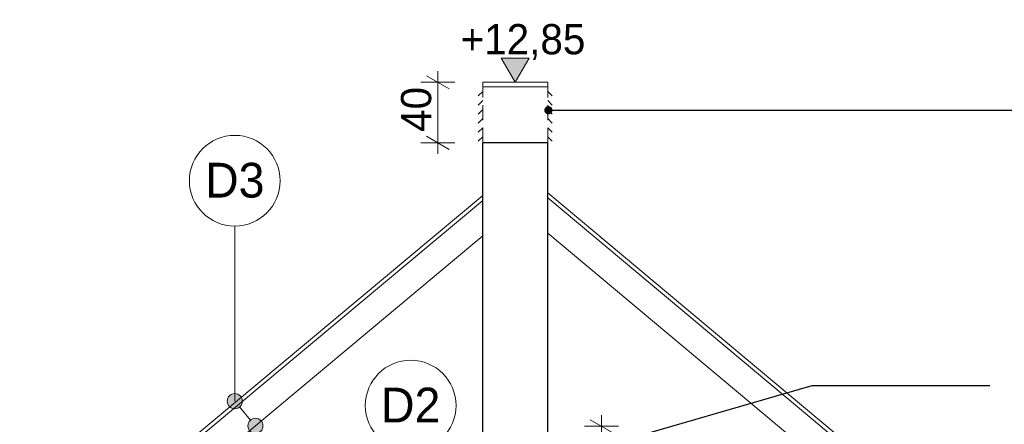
# Model space of a CAD drawing. Extents: x -149893 to 127691, y 5328 to 37028.
# Tile 73 of 88: x 70746 to 77259, y 23501 to 26177. Entities that reach past the tile are written whole.
import ezdxf

# ---------------------------------------------------------------- set-up
doc = ezdxf.new("R2010")
doc.units = 0
doc.header["$MEASUREMENT"] = 0
doc.linetypes.add('Krawędzie ukryte', pattern=[150, 100, -50])
for name, color, linetype, lineweight in [('ARCH dach_Nr_Pióra__5', 7, 'Continuous', 13), ('Arch opisy_Nr_Pióra__1', 7, 'Continuous', 25), ('Arch opisy_Nr_Pióra__21', 7, 'Continuous', 13), ('Arch wymiary_Nr_Pióra__21', 7, 'Continuous', 13), ('INWENT DACH_Nr_Pióra__21', 7, 'Continuous', 13), ('INWENT KONST. DREWNIANA_Nr_Pióra__21', 7, 'Continuous', 13), ('INWENT.ŚCIANY_Nr_Pióra__1', 7, 'Continuous', 25)]:
    doc.layers.add(name, color=color, linetype=linetype, lineweight=lineweight)
doc.layers.add('Arch opisy', color=7, linetype='Continuous')
doc.layers.add('Arch wymiary', color=7, linetype='Continuous')
doc.layers.add('INWENT.ŚCIANY_Nr_Pióra__2', color=7, linetype='Continuous', lineweight=13, true_color=0x7f7f7f)
doc.styles.add('GENERATED_STYLE_1', font='txt')
doc.styles.add('GENERATED_STYLE_4', font='txt')
doc.dimstyles.new('GENERATED_STYLE__2', dxfattribs={"dimtxt": 200, "dimasz": 114, "dimexe": 0.18, "dimexo": 0, "dimgap": 0.09, "dimtad": 1, "dimdec": 0, "dimlfac": 0.1, "dimzin": 0, "dimdsep": 46, "dimtxsty": 'GENERATED_STYLE_1', "dimblk": 'ARROWHEAD_2', "dimblk1": 'ARROWHEAD_2', "dimblk2": 'ARROWHEAD_2', "dimcen": 0.09, "dimclrd": 7, "dimclre": 7, "dimclrt": 7, "dimazin": 0, "dimtfac": 1, "dimtdec": 4, "dimtmove": 0, "dimatfit": 3, "dimfxl": 0, "dimtolj": 1, "dimtzin": 0, "dimarcsym": 0})
doc.dimstyles.new('GENERATED_STYLE__8', dxfattribs={"dimtxt": 0.18, "dimasz": 109.44, "dimexe": 0.18, "dimexo": 0.0625, "dimgap": 0.09, "dimtad": 0, "dimtih": 1, "dimtoh": 1, "dimdec": 4, "dimzin": 0, "dimdsep": 46, "dimcen": 0.09, "dimadec": 0, "dimazin": 0, "dimtfac": 1, "dimtdec": 4, "dimtmove": 0, "dimatfit": 3, "dimldrblk": 'ARROWHEAD_11', "dimfxl": 0, "dimtolj": 1, "dimtzin": 0, "dimarcsym": 0})

# ---------------------------------------------------------------- blocks, each defined once
blk = doc.blocks.new('Linia_16', base_point=(72168.8, 23654.6))
at = {"layer": 'Arch opisy_Nr_Pióra__21', "linetype": 'Continuous'}
blk.add_line((72168.8, 23654.6), (72168.8, 24812.1), dxfattribs=at)
blk.add_circle((72168.8, 25112.1), 300, dxfattribs=at)
blk = doc.blocks.new('Linia_17', base_point=(72305.4, 23491.2))
at = {"layer": 'Arch opisy_Nr_Pióra__21', "linetype": 'Continuous'}
for points in [[(72218.8, 23654.6), (72215, 23673.7), (72204.2, 23689.9), (72188, 23700.8), (72168.8, 23704.6), (72149.7, 23700.8), (72133.5, 23689.9), (72122.7, 23673.7), (72118.8, 23654.6), (72122.7, 23635.4), (72133.5, 23619.2), (72149.7, 23608.4), (72168.8, 23604.6), (72188, 23608.4), (72204.2, 23619.2), (72215, 23635.4)], [(72355.4, 23491.2), (72351.6, 23510.3), (72340.7, 23526.6), (72324.5, 23537.4), (72305.4, 23541.2), (72286.2, 23537.4), (72270, 23526.6), (72259.2, 23510.3), (72255.4, 23491.2), (72259.2, 23472.1), (72270, 23455.9), (72286.2, 23445), (72305.4, 23441.2), (72324.5, 23445), (72340.7, 23455.9), (72351.6, 23472.1)]]:
    blk.add_hatch(color=256, dxfattribs=at).paths.add_polyline_path(points, flags=0)
blk.add_line((72273.3, 23529.6), (72200.9, 23616.2), dxfattribs=at)
for centre in [(72168.8, 23654.6), (72305.4, 23491.2)]:
    blk.add_circle(centre, 50, dxfattribs=at)
blk = doc.blocks.new('Linia_18', base_point=(73332.4, 22737.8))
at = {"layer": 'Arch opisy_Nr_Pióra__21', "linetype": 'Continuous'}
blk.add_line((73332.4, 22737.8), (73332.4, 23325), dxfattribs=at)
blk.add_circle((73332.4, 23625), 300, dxfattribs=at)
blk = doc.blocks.new('*D315')
at = {"layer": 'Arch wymiary_Nr_Pióra__21', "linetype": 'Continuous'}
for p, q in [((74669.1, 23444.5), (74519.1, 23531.1)), ((74594.1, 23487.8), (74594.1, 23561.2)), ((74706.6, 23487.8), (74481.6, 23487.8)), ((74594.1, 22737.8), (74594.1, 23487.8)), ((74706.6, 22737.8), (74481.6, 22737.8)), ((74519.1, 22781.1), (74669.1, 22694.5))]:
    blk.add_line(p, q, dxfattribs=at)
at = {"layer": 'Arch wymiary_Nr_Pióra__21', "char_height": 200, "attachment_point": 7, "rotation": 90, "style": 'GENERATED_STYLE_1'}
for s, insert in [('{75}', (74554.1, 22984.8)), ('{25}', (74554.1, 22188.5))]:
    blk.add_mtext(s, dxfattribs=dict(at, insert=insert))
blk = doc.blocks.new('ARROWHEAD_2')
at = {"color": 0, "linetype": 'Continuous', "lineweight": 0}
for p, q in [((-0.378, -0.655), (0.378, 0.655)), ((0, 0), (-1, 0))]:
    blk.add_line(p, q, dxfattribs=at)
blk = doc.blocks.new('*D323')
at = {"layer": 'Arch wymiary_Nr_Pióra__21', "linetype": 'Continuous'}
for p, q in [((73586, 25719.5), (73436, 25806.1)), ((73511, 25762.8), (73511, 25836.2)), ((73623.5, 25762.8), (73398.5, 25762.8)), ((73511, 25362.8), (73511, 25762.8)), ((73436, 25406.1), (73586, 25319.5)), ((73623.5, 25362.8), (73398.5, 25362.8)), ((73511, 25289.5), (73511, 25362.8))]:
    blk.add_line(p, q, dxfattribs=at)
at = {"layer": 'Arch wymiary_Nr_Pióra__21', "insert": (73471, 25434.8), "char_height": 200, "attachment_point": 7, "rotation": 90, "style": 'GENERATED_STYLE_1'}
blk.add_mtext('{40}', dxfattribs=at)
blk = doc.blocks.new('ARROWHEAD_11')
at = {"color": 0, "linetype": 'Continuous', "lineweight": 0}
blk.add_line((0, 0), (-1, 0), dxfattribs=at)
at = {"color": 0, "linetype": 'Continuous', "lineweight": 0, "const_width": 0.25, "flags": 128}
blk.add_lwpolyline([(-0.125, 0, 1), (0.125, 0, 1)], format="xyb", close=True, dxfattribs=at)

msp = doc.modelspace()

# ---------------------------------------------------------------- hatches: boundary and pattern name
at = {"layer": 'Arch wymiary_Nr_Pióra__21', "linetype": 'Continuous'}
msp.add_hatch(color=256, dxfattribs=at).paths.add_polyline_path([(74023.8, 25762.8), (73931, 25922.8), (74116.6, 25922.8)], flags=0)

# ---------------------------------------------------------------- linework, layer by layer
at = {"layer": 'ARCH dach_Nr_Pióra__5', "linetype": 'Continuous'}
for p, q in [((73808.8, 25762.8), (74238.8, 25762.8)), ((73808.8, 25732.8), (73808.8, 25762.8)), ((74238.8, 25762.8), (73808.8, 25762.8)), ((73808.8, 25762.8), (73808.8, 25732.8)), ((74238.8, 25732.8), (73808.8, 25732.8)), ((73808.8, 25732.8), (74238.8, 25732.8)), ((74238.8, 25762.8), (74238.8, 25732.8)), ((74238.8, 25732.8), (74238.8, 25762.8)), ((73778.8, 25672.8), (73808.8, 25702.8)), ((74268.8, 25672.8), (74238.8, 25702.8)), ((73778.8, 25612.8), (73808.8, 25642.8)), ((74268.8, 25612.8), (74238.8, 25642.8)), ((73778.8, 25552.8), (73808.8, 25582.8)), ((74268.8, 25552.8), (74238.8, 25582.8)), ((73778.8, 25492.8), (73808.8, 25522.8)), ((74268.8, 25492.8), (74238.8, 25522.8)), ((73778.8, 25432.8), (73808.8, 25462.8)), ((73778.8, 25372.8), (73808.8, 25402.8)), ((74268.8, 25432.8), (74238.8, 25462.8)), ((74268.8, 25372.8), (74238.8, 25402.8))]:
    msp.add_line(p, q, dxfattribs=at)
at = {"layer": 'Arch wymiary_Nr_Pióra__21', "linetype": 'Continuous'}
for p, q in [((73931, 25922.8), (74116.6, 25922.8)), ((74023.8, 25762.8), (73931, 25922.8)), ((74116.6, 25922.8), (74023.8, 25762.8))]:
    msp.add_line(p, q, dxfattribs=at)
at = {"layer": 'INWENT DACH_Nr_Pióra__21', "linetype": 'Continuous'}
for p, q in [((73808.8, 25014.8), (67602.8, 19828.4)), ((74238.8, 25031.5), (80464.8, 19828.4))]:
    msp.add_line(p, q, dxfattribs=at)
at = {"layer": 'INWENT KONST. DREWNIANA_Nr_Pióra__21', "linetype": 'Continuous'}
for p, q in [((73808.8, 24982.2), (67618.8, 19809.2)), ((74238.8, 24998.9), (80448.8, 19809.2)), ((74238.8, 24764.3), (80333.4, 19671.1)), ((73808.8, 24747.6), (67734.2, 19671.1))]:
    msp.add_line(p, q, dxfattribs=at)
at = {"layer": 'INWENT.ŚCIANY_Nr_Pióra__1', "linetype": 'Continuous'}
for p, q in [((73808.8, 19422.8), (73808.8, 25362.8)), ((74238.8, 25362.8), (73808.8, 25362.8)), ((74238.8, 19422.8), (74238.8, 25362.8))]:
    msp.add_line(p, q, dxfattribs=at)
at = {"layer": 'INWENT.ŚCIANY_Nr_Pióra__2', "linetype": 'Krawędzie ukryte'}
for p, q in [((74238.8, 25762.8), (73808.8, 25762.8)), ((73808.8, 25362.8), (73808.8, 25762.8)), ((74238.8, 25362.8), (74238.8, 25762.8))]:
    msp.add_line(p, q, dxfattribs=at)

# ---------------------------------------------------------------- block references
at = {"layer": 'Arch opisy', "linetype": 'Continuous'}
for name, p in [('Linia_16', (72168.8, 23654.6)), ('Linia_18', (73332.4, 22737.8)), ('Linia_17', (72305.4, 23491.2))]:
    msp.add_blockref(name, p, dxfattribs=at)

# ---------------------------------------------------------------- texts
at = {"layer": 'Arch opisy_Nr_Pióra__1', "linetype": 'Continuous', "char_height": 230, "attachment_point": 2, "style": 'GENERATED_STYLE_4'}
for s, insert in [('{D3}', (72168.8, 25230.6)), ('{D2}', (73332.4, 23743.5))]:
    msp.add_mtext(s, dxfattribs=dict(at, insert=insert))
at = {"layer": 'Arch wymiary_Nr_Pióra__21', "linetype": 'Continuous', "insert": (73662.4, 25910.9), "char_height": 200, "attachment_point": 7, "style": 'GENERATED_STYLE_1'}
msp.add_mtext('{+12,85}', dxfattribs=at)

# ---------------------------------------------------------------- dimensions: what is measured, and where the dimension line sits
at = {"layer": 'Arch wymiary', "linetype": 'Continuous'}
for base, p1, p2, picture, middle in [((73511, 25362.8), (73808.8, 25362.8), (73808.8, 25762.8), '*D323', (73371, 25586.6)), ((74594.1, 22487.8), (74288.8, 22737.8), (74288.8, 23487.8), '*D315', (74454.1, 23136.6))]:
    dim = msp.add_linear_dim(base=base, p1=p1, p2=p2, angle=90, dimstyle='GENERATED_STYLE__2', dxfattribs=at)
    dim.commit()
    dim.dimension.update_dxf_attribs({"geometry": picture, "text_midpoint": middle})

# ---------------------------------------------------------------- leaders
at = {"layer": 'Arch opisy_Nr_Pióra__21', "linetype": 'Continuous', "annotation_type": 0, "has_hookline": 1, "hookline_direction": 1}
for points, text_width in [([(74243.5, 25578.1), (77401.8, 25578.1)], 1954.3), ([(74288.8, 23266.4), (75987.5, 23758.4), (77163.2, 23758.4)], 1860)]:
    msp.add_leader(points, dimstyle='GENERATED_STYLE__8', dxfattribs=dict(at, text_width=text_width))

doc.saveas('drawing.dxf')
